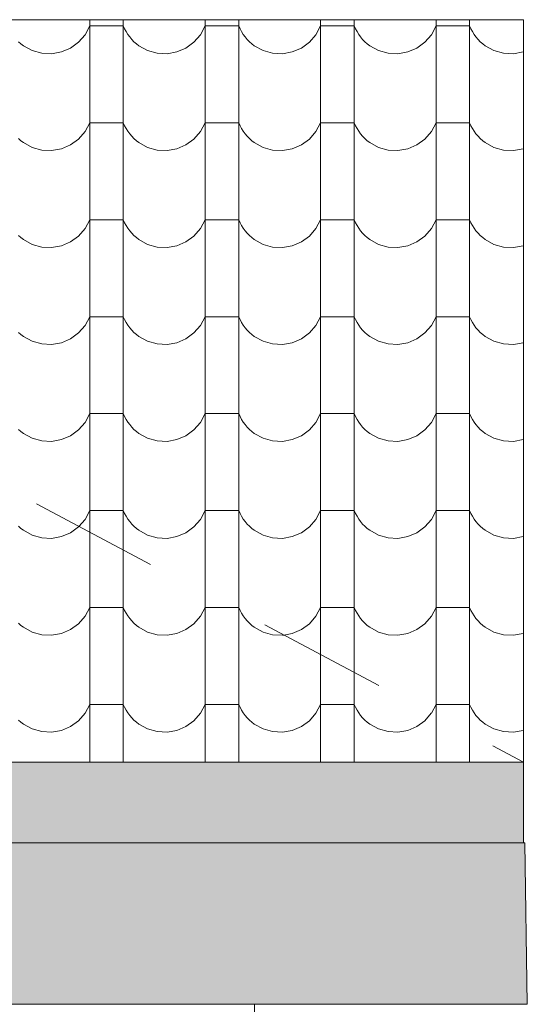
# Model space of a CAD drawing. Header units: millimetres. Extents: x -68772 to 137055, y -73300 to 19650.
# Tile 191 of 212: x 88642 to 89585, y -46900 to -45071. Entities that reach past the tile are written whole.
import ezdxf

# ---------------------------------------------------------------- set-up
doc = ezdxf.new("R2010")
doc.units = ezdxf.units.MM
doc.header["$MEASUREMENT"] = 0
doc.linetypes.add('Przerywana', pattern=[480, 240, -240])
for name, color, linetype, lineweight in [('Nowe_440-K Belki_Nr_pióra__1', 7, 'Continuous', 18), ('Nowe_810-G Ogólne_Nr_pióra__1', 7, 'Continuous', 18), ('Nowe_810-G Ogólne_Nr_pióra__26', 13, 'Continuous', 18), ('Nowe_NIEWIDOCZNE DACHY_Nr_pióra__1', 7, 'Continuous', 18), ('Walls_Nr_pióra__1', 7, 'Continuous', 18)]:
    doc.layers.add(name, color=color, linetype=linetype, lineweight=lineweight)

# ---------------------------------------------------------------- blocks, each defined once
blk = doc.blocks.new('*X50')
at = {"layer": 'Nowe_810-G Ogólne_Nr_pióra__26', "color": 13, "linetype": 'Continuous', "lineweight": 18}
for p, q in [((88639.4, -46012.2), (88643.9, -46016.1)), ((88643.9, -46016.1), (88648.6, -46019.7)), ((88736.1, -46024.1), (88751, -46013.2)), ((88751, -46013.2), (88751.8, -46012.4)), ((88648.6, -46019.7), (88664.8, -46028.6)), ((88664.8, -46028.6), (88682.5, -46033.6)), ((88682.5, -46033.6), (88700.9, -46034.6)), ((88700.9, -46034.6), (88719.1, -46031.3)), ((88719.1, -46031.3), (88736.1, -46024.1)), ((88771.8, -46023), (88771.8, -46092.8)), ((88834.2, -46056.1), (88834.2, -46092.8)), ((88771.8, -46092.8), (88771.8, -46272.8)), ((88834.2, -46092.8), (88834.2, -46272.8)), ((88986.3, -46136.7), (88986.3, -46272.8)), ((88763.1, -46179.3), (88771.8, -46163)), ((88803, -46163), (88771.8, -46163)), ((88834.2, -46163), (88803, -46163)), ((88834.2, -46163), (88836.6, -46168.5)), ((88977.6, -46179.3), (88986.3, -46163)), ((89017.5, -46163), (88986.3, -46163)), ((89036, -46163), (89017.5, -46163)), ((88751, -46193.3), (88763.1, -46179.3)), ((88836.6, -46168.5), (88839.4, -46173.7)), ((88839.4, -46173.7), (88842.5, -46178.7)), ((88842.5, -46178.7), (88846, -46183.5)), ((88965.5, -46193.3), (88977.6, -46179.3)), ((89048.7, -46169.8), (89048.7, -46272.8)), ((89053, -46172.1), (89053.9, -46173.7)), ((89053.9, -46173.7), (89057, -46178.7)), ((89057, -46178.7), (89060.5, -46183.5)), ((88639.4, -46192.3), (88643.9, -46196.2)), ((88643.9, -46196.2), (88648.6, -46199.8)), ((88648.6, -46199.8), (88664.8, -46208.7)), ((88736.1, -46204.1), (88751, -46193.3)), ((88846, -46183.5), (88849.8, -46188)), ((88849.8, -46188), (88853.9, -46192.3)), ((88853.9, -46192.3), (88858.4, -46196.2)), ((88858.4, -46196.2), (88863.1, -46199.8)), ((88863.1, -46199.8), (88879.3, -46208.7)), ((88950.6, -46204.1), (88965.5, -46193.3)), ((89060.5, -46183.5), (89064.3, -46188)), ((89064.3, -46188), (89068.4, -46192.3)), ((89068.4, -46192.3), (89072.9, -46196.2)), ((89072.9, -46196.2), (89077.6, -46199.8)), ((89077.6, -46199.8), (89093.8, -46208.7)), ((88664.8, -46208.7), (88682.5, -46213.7)), ((88682.5, -46213.7), (88700.9, -46214.6)), ((88700.9, -46214.6), (88719.1, -46211.4)), ((88719.1, -46211.4), (88736.1, -46204.1)), ((88879.3, -46208.7), (88897, -46213.7)), ((88897, -46213.7), (88915.4, -46214.6)), ((88915.4, -46214.6), (88933.6, -46211.4)), ((88933.6, -46211.4), (88950.6, -46204.1)), ((89093.8, -46208.7), (89111.5, -46213.7)), ((89111.5, -46213.7), (89129.9, -46214.6)), ((89129.9, -46214.6), (89132.4, -46214.2)), ((89200.8, -46250.4), (89200.8, -46272.8)), ((88771.8, -46272.8), (88771.8, -46450.2)), ((88834.2, -46272.8), (88834.2, -46450.2)), ((88986.3, -46272.8), (88986.3, -46450.2)), ((89048.7, -46272.8), (89048.7, -46450.2)), ((89200.8, -46272.8), (89200.8, -46450.2)), ((89263.2, -46283.5), (89263.2, -46450.2)), ((88763.1, -46359.4), (88771.8, -46343.1)), ((88803, -46343.1), (88771.8, -46343.1)), ((88834.2, -46343.1), (88803, -46343.1)), ((88834.2, -46343.1), (88836.6, -46348.5)), ((88977.6, -46359.4), (88986.3, -46343.1)), ((89017.5, -46343.1), (88986.3, -46343.1)), ((89048.7, -46343.1), (89017.5, -46343.1)), ((89048.7, -46343.1), (89051.1, -46348.5)), ((89192.1, -46359.4), (89200.8, -46343.1)), ((89232, -46343.1), (89200.8, -46343.1)), ((89263.2, -46343.1), (89232, -46343.1)), ((89263.2, -46343.1), (89265.6, -46348.5)), ((88751, -46373.3), (88763.1, -46359.4)), ((88836.6, -46348.5), (88839.4, -46353.8)), ((88839.4, -46353.8), (88842.5, -46358.8)), ((88842.5, -46358.8), (88846, -46363.6)), ((88846, -46363.6), (88849.8, -46368.1)), ((88965.5, -46373.3), (88977.6, -46359.4)), ((89051.1, -46348.5), (89053.9, -46353.8)), ((89053.9, -46353.8), (89057, -46358.8)), ((89057, -46358.8), (89060.5, -46363.6)), ((89060.5, -46363.6), (89064.3, -46368.1)), ((89180, -46373.3), (89192.1, -46359.4)), ((89265.6, -46348.5), (89268.4, -46353.8)), ((89268.4, -46353.8), (89271.5, -46358.8)), ((89271.5, -46358.8), (89275, -46363.6)), ((89275, -46363.6), (89278.8, -46368.1)), ((89394.5, -46373.3), (89406.5, -46359.5)), ((89415.3, -46364.2), (89415.3, -46450.2)), ((88639.4, -46372.3), (88643.9, -46376.2)), ((88643.9, -46376.2), (88648.6, -46379.8)), ((88648.6, -46379.8), (88664.8, -46388.7)), ((88736.1, -46384.2), (88751, -46373.3)), ((88849.8, -46368.1), (88853.9, -46372.3)), ((88853.9, -46372.3), (88858.4, -46376.2)), ((88858.4, -46376.2), (88863.1, -46379.8)), ((88863.1, -46379.8), (88879.3, -46388.7)), ((88950.6, -46384.2), (88965.5, -46373.3)), ((89064.3, -46368.1), (89068.4, -46372.3)), ((89068.4, -46372.3), (89072.9, -46376.2)), ((89072.9, -46376.2), (89077.6, -46379.8)), ((89077.6, -46379.8), (89093.8, -46388.7)), ((89165.1, -46384.2), (89180, -46373.3)), ((89278.8, -46368.1), (89282.9, -46372.3)), ((89282.9, -46372.3), (89287.4, -46376.2)), ((89287.4, -46376.2), (89292.1, -46379.8)), ((89292.1, -46379.8), (89308.3, -46388.7)), ((89379.6, -46384.2), (89394.5, -46373.3)), ((88664.8, -46388.7), (88682.5, -46393.7)), ((88682.5, -46393.7), (88700.9, -46394.7)), ((88700.9, -46394.7), (88719.1, -46391.4)), ((88719.1, -46391.4), (88736.1, -46384.2)), ((88879.3, -46388.7), (88897, -46393.7)), ((88897, -46393.7), (88915.4, -46394.7)), ((88915.4, -46394.7), (88933.6, -46391.4)), ((88933.6, -46391.4), (88950.6, -46384.2)), ((89093.8, -46388.7), (89111.5, -46393.7)), ((89111.5, -46393.7), (89129.9, -46394.7)), ((89129.9, -46394.7), (89148.1, -46391.4)), ((89148.1, -46391.4), (89165.1, -46384.2)), ((89308.3, -46388.7), (89326, -46393.7)), ((89326, -46393.7), (89344.4, -46394.7)), ((89344.4, -46394.7), (89362.6, -46391.4)), ((89362.6, -46391.4), (89379.6, -46384.2)), ((89477.7, -46397.3), (89477.7, -46450.2))]:
    blk.add_line(p, q, dxfattribs=at)
blk = doc.blocks.new('Wypełnienie_3', base_point=(0, 2000))
at = {"layer": 'Nowe_810-G Ogólne_Nr_pióra__1', "color": 7, "linetype": 'Przerywana', "lineweight": 18}
for p, q in [((86976.6, -45071.2), (89577.5, -46450.2)), ((89577.5, -46450.2), (67274, -46450.2))]:
    blk.add_line(p, q, dxfattribs=at)
at = {"layer": 'Nowe_810-G Ogólne_Nr_pióra__26', "color": 13, "linetype": 'Przerywana', "lineweight": 18}
blk.add_blockref('*X50', (0, 0), dxfattribs=at)
blk = doc.blocks.new('*X54')
at = {"layer": 'Nowe_810-G Ogólne_Nr_pióra__26', "color": 13, "linetype": 'Continuous', "lineweight": 18}
for p, q in [((88763.1, -45099), (88771.8, -45082.7)), ((88771.8, -45071.2), (88771.8, -45192.5)), ((88803, -45082.7), (88771.8, -45082.7)), ((88834.2, -45082.7), (88803, -45082.7)), ((88834.2, -45071.2), (88834.2, -45192.5)), ((88834.2, -45082.7), (88836.6, -45088.2)), ((88977.6, -45099), (88986.3, -45082.7)), ((88986.3, -45071.2), (88986.3, -45192.5)), ((89017.5, -45082.7), (88986.3, -45082.7)), ((89048.7, -45082.7), (89017.5, -45082.7)), ((89048.7, -45071.2), (89048.7, -45192.5)), ((89048.7, -45082.7), (89051.1, -45088.2)), ((89192.1, -45099), (89200.8, -45082.7)), ((89200.8, -45071.2), (89200.8, -45192.5)), ((89232, -45082.7), (89200.8, -45082.7)), ((89263.2, -45082.7), (89232, -45082.7)), ((89263.2, -45071.2), (89263.2, -45192.5)), ((89263.2, -45082.7), (89265.6, -45088.2)), ((89406.6, -45099), (89415.3, -45082.7)), ((89415.3, -45071.2), (89415.3, -45192.5)), ((89446.5, -45082.7), (89415.3, -45082.7)), ((89477.7, -45082.7), (89446.5, -45082.7)), ((89477.7, -45071.2), (89477.7, -45192.5)), ((89477.7, -45082.7), (89480.1, -45088.2)), ((88751, -45113), (88763.1, -45099)), ((88836.6, -45088.2), (88839.4, -45093.4)), ((88839.4, -45093.4), (88842.5, -45098.4)), ((88842.5, -45098.4), (88846, -45103.2)), ((88846, -45103.2), (88849.8, -45107.7)), ((88965.5, -45113), (88977.6, -45099)), ((89051.1, -45088.2), (89053.9, -45093.4)), ((89053.9, -45093.4), (89057, -45098.4)), ((89057, -45098.4), (89060.5, -45103.2)), ((89060.5, -45103.2), (89064.3, -45107.7)), ((89180, -45113), (89192.1, -45099)), ((89265.6, -45088.2), (89268.4, -45093.4)), ((89268.4, -45093.4), (89271.5, -45098.4)), ((89271.5, -45098.4), (89275, -45103.2)), ((89275, -45103.2), (89278.8, -45107.7)), ((89394.5, -45113), (89406.6, -45099)), ((89480.1, -45088.2), (89482.9, -45093.4)), ((89482.9, -45093.4), (89486, -45098.4)), ((89486, -45098.4), (89489.5, -45103.2)), ((89489.5, -45103.2), (89493.3, -45107.7)), ((88639.4, -45112), (88643.9, -45115.9)), ((88643.9, -45115.9), (88648.6, -45119.5)), ((88648.6, -45119.5), (88664.8, -45128.4)), ((88736.1, -45123.8), (88751, -45113)), ((88849.8, -45107.7), (88853.9, -45112)), ((88853.9, -45112), (88858.4, -45115.9)), ((88858.4, -45115.9), (88863.1, -45119.5)), ((88863.1, -45119.5), (88879.3, -45128.4)), ((88950.6, -45123.8), (88965.5, -45113)), ((89064.3, -45107.7), (89068.4, -45112)), ((89068.4, -45112), (89072.9, -45115.9)), ((89072.9, -45115.9), (89077.6, -45119.5)), ((89077.6, -45119.5), (89093.8, -45128.4)), ((89165.1, -45123.8), (89180, -45113)), ((89278.8, -45107.7), (89282.9, -45112)), ((89282.9, -45112), (89287.4, -45115.9)), ((89287.4, -45115.9), (89292.1, -45119.5)), ((89292.1, -45119.5), (89308.3, -45128.4)), ((89379.6, -45123.8), (89394.5, -45113)), ((89493.3, -45107.7), (89497.4, -45112)), ((89497.4, -45112), (89501.9, -45115.9)), ((89501.9, -45115.9), (89506.6, -45119.5)), ((89506.6, -45119.5), (89522.8, -45128.4)), ((88664.8, -45128.4), (88682.5, -45133.4)), ((88682.5, -45133.4), (88700.9, -45134.3)), ((88700.9, -45134.3), (88719.1, -45131.1)), ((88719.1, -45131.1), (88736.1, -45123.8)), ((88879.3, -45128.4), (88897, -45133.4)), ((88897, -45133.4), (88915.4, -45134.3)), ((88915.4, -45134.3), (88933.6, -45131.1)), ((88933.6, -45131.1), (88950.6, -45123.8)), ((89093.8, -45128.4), (89111.5, -45133.4)), ((89111.5, -45133.4), (89129.9, -45134.3)), ((89129.9, -45134.3), (89148.1, -45131.1)), ((89148.1, -45131.1), (89165.1, -45123.8)), ((89308.3, -45128.4), (89326, -45133.4)), ((89326, -45133.4), (89344.4, -45134.3)), ((89344.4, -45134.3), (89362.6, -45131.1)), ((89362.6, -45131.1), (89379.6, -45123.8)), ((89522.8, -45128.4), (89540.5, -45133.4)), ((89540.5, -45133.4), (89558.9, -45134.3)), ((89558.9, -45134.3), (89577.1, -45131.1)), ((89577.1, -45131.1), (89577.5, -45130.9)), ((88771.8, -45192.5), (88771.8, -45372.6)), ((88834.2, -45192.5), (88834.2, -45372.6)), ((88986.3, -45192.5), (88986.3, -45372.6)), ((89048.7, -45192.5), (89048.7, -45372.6)), ((89200.8, -45192.5), (89200.8, -45372.6)), ((89263.2, -45192.5), (89263.2, -45372.6)), ((89415.3, -45192.5), (89415.3, -45372.6)), ((89477.7, -45192.5), (89477.7, -45372.6)), ((88763.1, -45279.1), (88771.8, -45262.8)), ((88803, -45262.8), (88771.8, -45262.8)), ((88834.2, -45262.8), (88803, -45262.8)), ((88834.2, -45262.8), (88836.6, -45268.2)), ((88977.6, -45279.1), (88986.3, -45262.8)), ((89017.5, -45262.8), (88986.3, -45262.8)), ((89048.7, -45262.8), (89017.5, -45262.8)), ((89048.7, -45262.8), (89051.1, -45268.2)), ((89192.1, -45279.1), (89200.8, -45262.8)), ((89232, -45262.8), (89200.8, -45262.8)), ((89263.2, -45262.8), (89232, -45262.8)), ((89263.2, -45262.8), (89265.6, -45268.2)), ((89406.6, -45279.1), (89415.3, -45262.8)), ((89446.5, -45262.8), (89415.3, -45262.8)), ((89477.7, -45262.8), (89446.5, -45262.8)), ((89477.7, -45262.8), (89480.1, -45268.2)), ((88751, -45293), (88763.1, -45279.1)), ((88836.6, -45268.2), (88839.4, -45273.5)), ((88839.4, -45273.5), (88842.5, -45278.5)), ((88842.5, -45278.5), (88846, -45283.3)), ((88846, -45283.3), (88849.8, -45287.8)), ((88965.5, -45293), (88977.6, -45279.1)), ((89051.1, -45268.2), (89053.9, -45273.5)), ((89053.9, -45273.5), (89057, -45278.5)), ((89057, -45278.5), (89060.5, -45283.3)), ((89060.5, -45283.3), (89064.3, -45287.8)), ((89180, -45293), (89192.1, -45279.1)), ((89265.6, -45268.2), (89268.4, -45273.5)), ((89268.4, -45273.5), (89271.5, -45278.5)), ((89271.5, -45278.5), (89275, -45283.3)), ((89275, -45283.3), (89278.8, -45287.8)), ((89394.5, -45293), (89406.6, -45279.1)), ((89480.1, -45268.2), (89482.9, -45273.5)), ((89482.9, -45273.5), (89486, -45278.5)), ((89486, -45278.5), (89489.5, -45283.3)), ((89489.5, -45283.3), (89493.3, -45287.8)), ((88639.4, -45292), (88643.9, -45295.9)), ((88643.9, -45295.9), (88648.6, -45299.5)), ((88648.6, -45299.5), (88664.8, -45308.4)), ((88719.1, -45311.1), (88736.1, -45303.9)), ((88736.1, -45303.9), (88751, -45293)), ((88849.8, -45287.8), (88853.9, -45292)), ((88853.9, -45292), (88858.4, -45295.9)), ((88858.4, -45295.9), (88863.1, -45299.5)), ((88863.1, -45299.5), (88879.3, -45308.4)), ((88933.6, -45311.1), (88950.6, -45303.9)), ((88950.6, -45303.9), (88965.5, -45293)), ((89064.3, -45287.8), (89068.4, -45292)), ((89068.4, -45292), (89072.9, -45295.9)), ((89072.9, -45295.9), (89077.6, -45299.5)), ((89077.6, -45299.5), (89093.8, -45308.4)), ((89148.1, -45311.1), (89165.1, -45303.9)), ((89165.1, -45303.9), (89180, -45293)), ((89278.8, -45287.8), (89282.9, -45292)), ((89282.9, -45292), (89287.4, -45295.9)), ((89287.4, -45295.9), (89292.1, -45299.5)), ((89292.1, -45299.5), (89308.3, -45308.4)), ((89362.6, -45311.1), (89379.6, -45303.9)), ((89379.6, -45303.9), (89394.5, -45293)), ((89493.3, -45287.8), (89497.4, -45292)), ((89497.4, -45292), (89501.9, -45295.9)), ((89501.9, -45295.9), (89506.6, -45299.5)), ((89506.6, -45299.5), (89522.8, -45308.4)), ((88664.8, -45308.4), (88682.5, -45313.4)), ((88682.5, -45313.4), (88700.9, -45314.4)), ((88700.9, -45314.4), (88719.1, -45311.1)), ((88879.3, -45308.4), (88897, -45313.4)), ((88897, -45313.4), (88915.4, -45314.4)), ((88915.4, -45314.4), (88933.6, -45311.1)), ((89093.8, -45308.4), (89111.5, -45313.4)), ((89111.5, -45313.4), (89129.9, -45314.4)), ((89129.9, -45314.4), (89148.1, -45311.1)), ((89308.3, -45308.4), (89326, -45313.4)), ((89326, -45313.4), (89344.4, -45314.4)), ((89344.4, -45314.4), (89362.6, -45311.1)), ((89522.8, -45308.4), (89540.5, -45313.4)), ((89540.5, -45313.4), (89558.9, -45314.4)), ((89558.9, -45314.4), (89577.1, -45311.1)), ((89577.1, -45311.1), (89577.5, -45311)), ((88771.8, -45372.6), (88771.8, -45552.6)), ((88834.2, -45372.6), (88834.2, -45552.6)), ((88986.3, -45372.6), (88986.3, -45552.6)), ((89048.7, -45372.6), (89048.7, -45552.6)), ((89200.8, -45372.6), (89200.8, -45552.6)), ((89263.2, -45372.6), (89263.2, -45552.6)), ((89415.3, -45372.6), (89415.3, -45552.6)), ((89477.7, -45372.6), (89477.7, -45552.6)), ((88763.1, -45459.1), (88771.8, -45442.8)), ((88803, -45442.8), (88771.8, -45442.8)), ((88834.2, -45442.8), (88803, -45442.8)), ((88834.2, -45442.8), (88836.6, -45448.3)), ((88836.6, -45448.3), (88839.4, -45453.5)), ((88977.6, -45459.1), (88986.3, -45442.8)), ((89017.5, -45442.8), (88986.3, -45442.8)), ((89048.7, -45442.8), (89017.5, -45442.8)), ((89048.7, -45442.8), (89051.1, -45448.3)), ((89051.1, -45448.3), (89053.9, -45453.5)), ((89192.1, -45459.1), (89200.8, -45442.8)), ((89232, -45442.8), (89200.8, -45442.8)), ((89263.2, -45442.8), (89232, -45442.8)), ((89263.2, -45442.8), (89265.6, -45448.3)), ((89265.6, -45448.3), (89268.4, -45453.5)), ((89406.6, -45459.1), (89415.3, -45442.8)), ((89446.5, -45442.8), (89415.3, -45442.8)), ((89477.7, -45442.8), (89446.5, -45442.8)), ((89477.7, -45442.8), (89480.1, -45448.3)), ((89480.1, -45448.3), (89482.9, -45453.5)), ((88751, -45473.1), (88763.1, -45459.1)), ((88839.4, -45453.5), (88842.5, -45458.5)), ((88842.5, -45458.5), (88846, -45463.3)), ((88846, -45463.3), (88849.8, -45467.8)), ((88849.8, -45467.8), (88853.9, -45472.1)), ((88965.5, -45473.1), (88977.6, -45459.1)), ((89053.9, -45453.5), (89057, -45458.5)), ((89057, -45458.5), (89060.5, -45463.3)), ((89060.5, -45463.3), (89064.3, -45467.8)), ((89064.3, -45467.8), (89068.4, -45472.1)), ((89180, -45473.1), (89192.1, -45459.1)), ((89268.4, -45453.5), (89271.5, -45458.5)), ((89271.5, -45458.5), (89275, -45463.3)), ((89275, -45463.3), (89278.8, -45467.8)), ((89278.8, -45467.8), (89282.9, -45472.1)), ((89394.5, -45473.1), (89406.6, -45459.1)), ((89482.9, -45453.5), (89486, -45458.5)), ((89486, -45458.5), (89489.5, -45463.3)), ((89489.5, -45463.3), (89493.3, -45467.8)), ((89493.3, -45467.8), (89497.4, -45472.1)), ((88639.4, -45472.1), (88643.9, -45476)), ((88643.9, -45476), (88648.6, -45479.6)), ((88648.6, -45479.6), (88664.8, -45488.5)), ((88719.1, -45491.2), (88736.1, -45483.9)), ((88736.1, -45483.9), (88751, -45473.1)), ((88853.9, -45472.1), (88858.4, -45476)), ((88858.4, -45476), (88863.1, -45479.6)), ((88863.1, -45479.6), (88879.3, -45488.5)), ((88933.6, -45491.2), (88950.6, -45483.9)), ((88950.6, -45483.9), (88965.5, -45473.1)), ((89068.4, -45472.1), (89072.9, -45476)), ((89072.9, -45476), (89077.6, -45479.6)), ((89077.6, -45479.6), (89093.8, -45488.5)), ((89148.1, -45491.2), (89165.1, -45483.9)), ((89165.1, -45483.9), (89180, -45473.1)), ((89282.9, -45472.1), (89287.4, -45476)), ((89287.4, -45476), (89292.1, -45479.6)), ((89292.1, -45479.6), (89308.3, -45488.5)), ((89362.6, -45491.2), (89379.6, -45483.9)), ((89379.6, -45483.9), (89394.5, -45473.1)), ((89497.4, -45472.1), (89501.9, -45476)), ((89501.9, -45476), (89506.6, -45479.6)), ((89506.6, -45479.6), (89522.8, -45488.5)), ((88664.8, -45488.5), (88682.5, -45493.5)), ((88682.5, -45493.5), (88700.9, -45494.4)), ((88700.9, -45494.4), (88719.1, -45491.2)), ((88879.3, -45488.5), (88897, -45493.5)), ((88897, -45493.5), (88915.4, -45494.4)), ((88915.4, -45494.4), (88933.6, -45491.2)), ((89093.8, -45488.5), (89111.5, -45493.5)), ((89111.5, -45493.5), (89129.9, -45494.4)), ((89129.9, -45494.4), (89148.1, -45491.2)), ((89308.3, -45488.5), (89326, -45493.5)), ((89326, -45493.5), (89344.4, -45494.4)), ((89344.4, -45494.4), (89362.6, -45491.2)), ((89522.8, -45488.5), (89540.5, -45493.5)), ((89540.5, -45493.5), (89558.9, -45494.4)), ((89558.9, -45494.4), (89577.1, -45491.2)), ((89577.1, -45491.2), (89577.5, -45491)), ((88771.8, -45552.6), (88771.8, -45732.7)), ((88834.2, -45552.6), (88834.2, -45732.7)), ((88986.3, -45552.6), (88986.3, -45732.7)), ((89048.7, -45552.6), (89048.7, -45732.7)), ((89200.8, -45552.6), (89200.8, -45732.7)), ((89263.2, -45552.6), (89263.2, -45732.7)), ((89415.3, -45552.6), (89415.3, -45732.7)), ((89477.7, -45552.6), (89477.7, -45732.7)), ((88763.1, -45639.2), (88771.8, -45622.9)), ((88803, -45622.9), (88771.8, -45622.9)), ((88834.2, -45622.9), (88803, -45622.9)), ((88834.2, -45622.9), (88836.6, -45628.3)), ((88836.6, -45628.3), (88839.4, -45633.6)), ((88839.4, -45633.6), (88842.5, -45638.6)), ((88977.6, -45639.2), (88986.3, -45622.9)), ((89017.5, -45622.9), (88986.3, -45622.9)), ((89048.7, -45622.9), (89017.5, -45622.9)), ((89048.7, -45622.9), (89051.1, -45628.3)), ((89051.1, -45628.3), (89053.9, -45633.6)), ((89053.9, -45633.6), (89057, -45638.6)), ((89192.1, -45639.2), (89200.8, -45622.9)), ((89232, -45622.9), (89200.8, -45622.9)), ((89263.2, -45622.9), (89232, -45622.9)), ((89263.2, -45622.9), (89265.6, -45628.3)), ((89265.6, -45628.3), (89268.4, -45633.6)), ((89268.4, -45633.6), (89271.5, -45638.6)), ((89406.6, -45639.2), (89415.3, -45622.9)), ((89446.5, -45622.9), (89415.3, -45622.9)), ((89477.7, -45622.9), (89446.5, -45622.9)), ((89477.7, -45622.9), (89480.1, -45628.3)), ((89480.1, -45628.3), (89482.9, -45633.6)), ((89482.9, -45633.6), (89486, -45638.6)), ((88639.4, -45652.1), (88643.9, -45656)), ((88751, -45653.1), (88763.1, -45639.2)), ((88842.5, -45638.6), (88846, -45643.4)), ((88846, -45643.4), (88849.8, -45647.9)), ((88849.8, -45647.9), (88853.9, -45652.1)), ((88853.9, -45652.1), (88858.4, -45656)), ((88965.5, -45653.1), (88977.6, -45639.2)), ((89057, -45638.6), (89060.5, -45643.4)), ((89060.5, -45643.4), (89064.3, -45647.9)), ((89064.3, -45647.9), (89068.4, -45652.1)), ((89068.4, -45652.1), (89072.9, -45656)), ((89180, -45653.1), (89192.1, -45639.2)), ((89271.5, -45638.6), (89275, -45643.4)), ((89275, -45643.4), (89278.8, -45647.9)), ((89278.8, -45647.9), (89282.9, -45652.1)), ((89282.9, -45652.1), (89287.4, -45656)), ((89394.5, -45653.1), (89406.6, -45639.2)), ((89486, -45638.6), (89489.5, -45643.4)), ((89489.5, -45643.4), (89493.3, -45647.9)), ((89493.3, -45647.9), (89497.4, -45652.1)), ((89497.4, -45652.1), (89501.9, -45656)), ((88643.9, -45656), (88648.6, -45659.6)), ((88648.6, -45659.6), (88664.8, -45668.5)), ((88664.8, -45668.5), (88682.5, -45673.5)), ((88719.1, -45671.2), (88736.1, -45664)), ((88736.1, -45664), (88751, -45653.1)), ((88858.4, -45656), (88863.1, -45659.6)), ((88863.1, -45659.6), (88879.3, -45668.5)), ((88879.3, -45668.5), (88897, -45673.5)), ((88933.6, -45671.2), (88950.6, -45664)), ((88950.6, -45664), (88965.5, -45653.1)), ((89072.9, -45656), (89077.6, -45659.6)), ((89077.6, -45659.6), (89093.8, -45668.5)), ((89093.8, -45668.5), (89111.5, -45673.5)), ((89148.1, -45671.2), (89165.1, -45664)), ((89165.1, -45664), (89180, -45653.1)), ((89287.4, -45656), (89292.1, -45659.6)), ((89292.1, -45659.6), (89308.3, -45668.5)), ((89308.3, -45668.5), (89326, -45673.5)), ((89362.6, -45671.2), (89379.6, -45664)), ((89379.6, -45664), (89394.5, -45653.1)), ((89501.9, -45656), (89506.6, -45659.6)), ((89506.6, -45659.6), (89522.8, -45668.5)), ((89522.8, -45668.5), (89540.5, -45673.5)), ((88682.5, -45673.5), (88700.9, -45674.5)), ((88700.9, -45674.5), (88719.1, -45671.2)), ((88897, -45673.5), (88915.4, -45674.5)), ((88915.4, -45674.5), (88933.6, -45671.2)), ((89111.5, -45673.5), (89129.9, -45674.5)), ((89129.9, -45674.5), (89148.1, -45671.2)), ((89326, -45673.5), (89344.4, -45674.5)), ((89344.4, -45674.5), (89362.6, -45671.2)), ((89540.5, -45673.5), (89558.9, -45674.5)), ((89558.9, -45674.5), (89577.1, -45671.2)), ((89577.1, -45671.2), (89577.5, -45671.1)), ((88771.8, -45732.7), (88771.8, -45912.7)), ((88834.2, -45732.7), (88834.2, -45912.7)), ((88986.3, -45732.7), (88986.3, -45912.7)), ((89048.7, -45732.7), (89048.7, -45912.7)), ((89200.8, -45732.7), (89200.8, -45912.7)), ((89263.2, -45732.7), (89263.2, -45912.7)), ((89415.3, -45732.7), (89415.3, -45912.7)), ((89477.7, -45732.7), (89477.7, -45912.7)), ((88763.1, -45819.2), (88771.8, -45802.9)), ((88803, -45802.9), (88771.8, -45802.9)), ((88834.2, -45802.9), (88803, -45802.9)), ((88834.2, -45802.9), (88836.6, -45808.4)), ((88836.6, -45808.4), (88839.4, -45813.6)), ((88839.4, -45813.6), (88842.5, -45818.6)), ((88977.6, -45819.2), (88986.3, -45802.9)), ((89017.5, -45802.9), (88986.3, -45802.9)), ((89048.7, -45802.9), (89017.5, -45802.9)), ((89048.7, -45802.9), (89051.1, -45808.4)), ((89051.1, -45808.4), (89053.9, -45813.6)), ((89053.9, -45813.6), (89057, -45818.6)), ((89192.1, -45819.2), (89200.8, -45802.9)), ((89232, -45802.9), (89200.8, -45802.9)), ((89263.2, -45802.9), (89232, -45802.9)), ((89263.2, -45802.9), (89265.6, -45808.4)), ((89265.6, -45808.4), (89268.4, -45813.6)), ((89268.4, -45813.6), (89271.5, -45818.6)), ((89406.6, -45819.2), (89415.3, -45802.9)), ((89446.5, -45802.9), (89415.3, -45802.9)), ((89477.7, -45802.9), (89446.5, -45802.9)), ((89477.7, -45802.9), (89480.1, -45808.4)), ((89480.1, -45808.4), (89482.9, -45813.6)), ((89482.9, -45813.6), (89486, -45818.6)), ((88639.4, -45832.2), (88643.9, -45836.1)), ((88736.1, -45844), (88751, -45833.2)), ((88751, -45833.2), (88763.1, -45819.2)), ((88842.5, -45818.6), (88846, -45823.4)), ((88846, -45823.4), (88849.8, -45827.9)), ((88849.8, -45827.9), (88853.9, -45832.2)), ((88853.9, -45832.2), (88858.4, -45836.1)), ((88950.6, -45844), (88965.5, -45833.2)), ((88965.5, -45833.2), (88977.6, -45819.2)), ((89057, -45818.6), (89060.5, -45823.4)), ((89060.5, -45823.4), (89064.3, -45827.9)), ((89064.3, -45827.9), (89068.4, -45832.2)), ((89068.4, -45832.2), (89072.9, -45836.1)), ((89165.1, -45844), (89180, -45833.2)), ((89180, -45833.2), (89192.1, -45819.2)), ((89271.5, -45818.6), (89275, -45823.4)), ((89275, -45823.4), (89278.8, -45827.9)), ((89278.8, -45827.9), (89282.9, -45832.2)), ((89282.9, -45832.2), (89287.4, -45836.1)), ((89379.6, -45844), (89394.5, -45833.2)), ((89394.5, -45833.2), (89406.6, -45819.2)), ((89486, -45818.6), (89489.5, -45823.4)), ((89489.5, -45823.4), (89493.3, -45827.9)), ((89493.3, -45827.9), (89497.4, -45832.2)), ((89497.4, -45832.2), (89501.9, -45836.1)), ((88643.9, -45836.1), (88648.6, -45839.7)), ((88648.6, -45839.7), (88664.8, -45848.6)), ((88664.8, -45848.6), (88682.5, -45853.6)), ((88700.9, -45854.5), (88719.1, -45851.3)), ((88719.1, -45851.3), (88736.1, -45844)), ((88858.4, -45836.1), (88863.1, -45839.7)), ((88863.1, -45839.7), (88879.3, -45848.6)), ((88879.3, -45848.6), (88897, -45853.6)), ((88915.4, -45854.5), (88933.6, -45851.3)), ((88933.6, -45851.3), (88950.6, -45844)), ((89072.9, -45836.1), (89077.6, -45839.7)), ((89077.6, -45839.7), (89093.8, -45848.6)), ((89093.8, -45848.6), (89111.5, -45853.6)), ((89129.9, -45854.5), (89148.1, -45851.3)), ((89148.1, -45851.3), (89165.1, -45844)), ((89287.4, -45836.1), (89292.1, -45839.7)), ((89292.1, -45839.7), (89308.3, -45848.6)), ((89308.3, -45848.6), (89326, -45853.6)), ((89344.4, -45854.5), (89362.6, -45851.3)), ((89362.6, -45851.3), (89379.6, -45844)), ((89501.9, -45836.1), (89506.6, -45839.7)), ((89506.6, -45839.7), (89522.8, -45848.6)), ((89522.8, -45848.6), (89540.5, -45853.6)), ((89558.9, -45854.5), (89577.1, -45851.3)), ((89577.1, -45851.3), (89577.5, -45851.1)), ((88682.5, -45853.6), (88700.9, -45854.5)), ((88897, -45853.6), (88915.4, -45854.5)), ((89111.5, -45853.6), (89129.9, -45854.5)), ((89326, -45853.6), (89344.4, -45854.5)), ((89540.5, -45853.6), (89558.9, -45854.5)), ((88771.8, -45912.7), (88771.8, -46023)), ((88834.2, -45912.7), (88834.2, -46056.1)), ((88986.3, -45912.7), (88986.3, -46092.8)), ((89048.7, -45912.7), (89048.7, -46092.8)), ((89200.8, -45912.7), (89200.8, -46092.8)), ((89263.2, -45912.7), (89263.2, -46092.8)), ((89415.3, -45912.7), (89415.3, -46092.8)), ((89477.7, -45912.7), (89477.7, -46092.8)), ((88751.8, -46012.4), (88763.1, -45999.3)), ((88763.1, -45999.3), (88771.8, -45983)), ((88803, -45983), (88771.8, -45983)), ((88834.2, -45983), (88803, -45983)), ((88834.2, -45983), (88836.6, -45988.4)), ((88836.6, -45988.4), (88839.4, -45993.7)), ((88839.4, -45993.7), (88842.5, -45998.7)), ((88842.5, -45998.7), (88846, -46003.5)), ((88965.5, -46013.2), (88977.6, -45999.3)), ((88977.6, -45999.3), (88986.3, -45983)), ((89017.5, -45983), (88986.3, -45983)), ((89048.7, -45983), (89017.5, -45983)), ((89048.7, -45983), (89051.1, -45988.4)), ((89051.1, -45988.4), (89053.9, -45993.7)), ((89053.9, -45993.7), (89057, -45998.7)), ((89057, -45998.7), (89060.5, -46003.5)), ((89180, -46013.2), (89192.1, -45999.3)), ((89192.1, -45999.3), (89200.8, -45983)), ((89232, -45983), (89200.8, -45983)), ((89263.2, -45983), (89232, -45983)), ((89263.2, -45983), (89265.6, -45988.4)), ((89265.6, -45988.4), (89268.4, -45993.7)), ((89268.4, -45993.7), (89271.5, -45998.7)), ((89271.5, -45998.7), (89275, -46003.5)), ((89394.5, -46013.2), (89406.6, -45999.3)), ((89406.6, -45999.3), (89415.3, -45983)), ((89446.5, -45983), (89415.3, -45983)), ((89477.7, -45983), (89446.5, -45983)), ((89477.7, -45983), (89480.1, -45988.4)), ((89480.1, -45988.4), (89482.9, -45993.7)), ((89482.9, -45993.7), (89486, -45998.7)), ((89486, -45998.7), (89489.5, -46003.5)), ((88846, -46003.5), (88849.8, -46008)), ((88849.8, -46008), (88853.9, -46012.2)), ((88853.9, -46012.2), (88858.4, -46016.1)), ((88858.4, -46016.1), (88863.1, -46019.7)), ((88950.6, -46024.1), (88965.5, -46013.2)), ((89060.5, -46003.5), (89064.3, -46008)), ((89064.3, -46008), (89068.4, -46012.2)), ((89068.4, -46012.2), (89072.9, -46016.1)), ((89072.9, -46016.1), (89077.6, -46019.7)), ((89165.1, -46024.1), (89180, -46013.2)), ((89275, -46003.5), (89278.8, -46008)), ((89278.8, -46008), (89282.9, -46012.2)), ((89282.9, -46012.2), (89287.4, -46016.1)), ((89287.4, -46016.1), (89292.1, -46019.7)), ((89379.6, -46024.1), (89394.5, -46013.2)), ((89489.5, -46003.5), (89493.3, -46008)), ((89493.3, -46008), (89497.4, -46012.2)), ((89497.4, -46012.2), (89501.9, -46016.1)), ((89501.9, -46016.1), (89506.6, -46019.7)), ((88863.1, -46019.7), (88879.3, -46028.6)), ((88879.3, -46028.6), (88897, -46033.6)), ((88897, -46033.6), (88915.4, -46034.6)), ((88915.4, -46034.6), (88933.6, -46031.3)), ((88933.6, -46031.3), (88950.6, -46024.1)), ((89077.6, -46019.7), (89093.8, -46028.6)), ((89093.8, -46028.6), (89111.5, -46033.6)), ((89111.5, -46033.6), (89129.9, -46034.6)), ((89129.9, -46034.6), (89148.1, -46031.3)), ((89148.1, -46031.3), (89165.1, -46024.1)), ((89292.1, -46019.7), (89308.3, -46028.6)), ((89308.3, -46028.6), (89326, -46033.6)), ((89326, -46033.6), (89344.4, -46034.6)), ((89344.4, -46034.6), (89362.6, -46031.3)), ((89362.6, -46031.3), (89379.6, -46024.1)), ((89506.6, -46019.7), (89522.8, -46028.6)), ((89522.8, -46028.6), (89540.5, -46033.6)), ((89540.5, -46033.6), (89558.9, -46034.6)), ((89558.9, -46034.6), (89577.1, -46031.3)), ((89577.1, -46031.3), (89577.5, -46031.2)), ((88986.3, -46092.8), (88986.3, -46136.7)), ((89048.7, -46092.8), (89048.7, -46169.8)), ((89200.8, -46092.8), (89200.8, -46250.4)), ((89263.2, -46092.8), (89263.2, -46272.8)), ((89415.3, -46092.8), (89415.3, -46272.8)), ((89477.7, -46092.8), (89477.7, -46272.8)), ((89048.7, -46163), (89036, -46163)), ((89048.7, -46163), (89051.1, -46168.5)), ((89192.1, -46179.3), (89200.8, -46163)), ((89232, -46163), (89200.8, -46163)), ((89263.2, -46163), (89232, -46163)), ((89263.2, -46163), (89265.6, -46168.5)), ((89406.6, -46179.3), (89415.3, -46163)), ((89446.5, -46163), (89415.3, -46163)), ((89477.7, -46163), (89446.5, -46163)), ((89477.7, -46163), (89480.1, -46168.5)), ((89051.1, -46168.5), (89053, -46172.1)), ((89180, -46193.3), (89192.1, -46179.3)), ((89265.6, -46168.5), (89268.4, -46173.7)), ((89268.4, -46173.7), (89271.5, -46178.7)), ((89271.5, -46178.7), (89275, -46183.5)), ((89394.5, -46193.3), (89406.6, -46179.3)), ((89480.1, -46168.5), (89482.9, -46173.7)), ((89482.9, -46173.7), (89486, -46178.7)), ((89486, -46178.7), (89489.5, -46183.5)), ((89165.1, -46204.1), (89180, -46193.3)), ((89275, -46183.5), (89278.8, -46188)), ((89278.8, -46188), (89282.9, -46192.3)), ((89282.9, -46192.3), (89287.4, -46196.2)), ((89287.4, -46196.2), (89292.1, -46199.8)), ((89292.1, -46199.8), (89308.3, -46208.7)), ((89379.6, -46204.1), (89394.5, -46193.3)), ((89489.5, -46183.5), (89493.3, -46188)), ((89493.3, -46188), (89497.4, -46192.3)), ((89497.4, -46192.3), (89501.9, -46196.2)), ((89501.9, -46196.2), (89506.6, -46199.8)), ((89506.6, -46199.8), (89522.8, -46208.7)), ((89132.4, -46214.2), (89148.1, -46211.4)), ((89148.1, -46211.4), (89165.1, -46204.1)), ((89308.3, -46208.7), (89326, -46213.7)), ((89326, -46213.7), (89344.4, -46214.6)), ((89344.4, -46214.6), (89362.6, -46211.4)), ((89362.6, -46211.4), (89379.6, -46204.1)), ((89522.8, -46208.7), (89540.5, -46213.7)), ((89540.5, -46213.7), (89558.9, -46214.6)), ((89558.9, -46214.6), (89577.1, -46211.4)), ((89577.1, -46211.4), (89577.5, -46211.2)), ((89263.2, -46272.8), (89263.2, -46283.5)), ((89415.3, -46272.8), (89415.3, -46364.2)), ((89477.7, -46272.8), (89477.7, -46397.3)), ((89406.6, -46359.4), (89415.3, -46343.1)), ((89446.5, -46343.1), (89415.3, -46343.1)), ((89477.7, -46343.1), (89446.5, -46343.1)), ((89477.7, -46343.1), (89480.1, -46348.5)), ((89406.5, -46359.5), (89406.6, -46359.4)), ((89480.1, -46348.5), (89482.9, -46353.8)), ((89482.9, -46353.8), (89486, -46358.8)), ((89486, -46358.8), (89489.5, -46363.6)), ((89489.5, -46363.6), (89493.3, -46368.1)), ((89493.3, -46368.1), (89497.4, -46372.3)), ((89497.4, -46372.3), (89501.9, -46376.2)), ((89501.9, -46376.2), (89506.6, -46379.8)), ((89506.6, -46379.8), (89522.8, -46388.7)), ((89522.8, -46388.7), (89540.5, -46393.7)), ((89540.5, -46393.7), (89558.9, -46394.7)), ((89558.9, -46394.7), (89577.1, -46391.4)), ((89577.1, -46391.4), (89577.5, -46391.3))]:
    blk.add_line(p, q, dxfattribs=at)
blk = doc.blocks.new('Wypełnienie_5', base_point=(0, 2000))
at = {"layer": 'Nowe_810-G Ogólne_Nr_pióra__1', "color": 7, "linetype": 'Przerywana', "lineweight": 18}
for p, q in [((89577.5, -45071.2), (86976.6, -45071.2)), ((86976.6, -45071.2), (89577.5, -46450.2)), ((89577.5, -46450.2), (89577.5, -45071.2))]:
    blk.add_line(p, q, dxfattribs=at)
at = {"layer": 'Nowe_810-G Ogólne_Nr_pióra__26', "color": 13, "linetype": 'Przerywana', "lineweight": 18}
blk.add_blockref('*X54', (0, 0), dxfattribs=at)

msp = doc.modelspace()

# ---------------------------------------------------------------- hatches: boundary and pattern name
at = {"layer": 'Nowe_810-G Ogólne_Nr_pióra__26', "linetype": 'Continuous', "lineweight": 18}
for points in [[(89577.5, -46450.2), (67274, -46450.2), (67274, -46600.2), (89577.5, -46600.2)], [(89584.8, -46900.2), (67274, -46900.2), (67274, -46600.2), (89580, -46600.2)]]:
    msp.add_hatch(color=13, dxfattribs=at).paths.add_polyline_path(points)

# ---------------------------------------------------------------- linework, layer by layer
at = {"layer": 'Nowe_440-K Belki_Nr_pióra__1', "color": 7, "linetype": 'Continuous', "lineweight": 18}
msp.add_line((67274, -46900.2), (89584.8, -46900.2), dxfattribs=at)
at = {"layer": 'Nowe_810-G Ogólne_Nr_pióra__1', "color": 7, "linetype": 'Continuous', "lineweight": 18, "flags": 128}
for points in [[(89577.5, -46450.2), (67274, -46450.2), (67274, -46600.2), (89577.5, -46600.2)], [(89584.8, -46900.2), (67274, -46900.2), (67274, -46600.2), (89580, -46600.2)]]:
    msp.add_lwpolyline(points, close=True, dxfattribs=at)
at = {"layer": 'Nowe_NIEWIDOCZNE DACHY_Nr_pióra__1', "color": 7, "linetype": 'Continuous', "lineweight": 18}
for p, q in [((86976.6, -45071.2), (89577.5, -45071.2)), ((89577.5, -45071.2), (89577.5, -46450.2))]:
    msp.add_line(p, q, dxfattribs=at)
at = {"layer": 'Walls_Nr_pióra__1', "color": 7, "linetype": 'Continuous', "lineweight": 18}
msp.add_line((89078.2, -46900.2), (89078.2, -50515.6), dxfattribs=at)

# ---------------------------------------------------------------- block references
at = {"layer": 'Nowe_810-G Ogólne_Nr_pióra__26', "color": 13, "linetype": 'Przerywana', "lineweight": 18}
for name in ['Wypełnienie_3', 'Wypełnienie_5']:
    msp.add_blockref(name, (0, 2000), dxfattribs=at)

doc.saveas('drawing.dxf')
